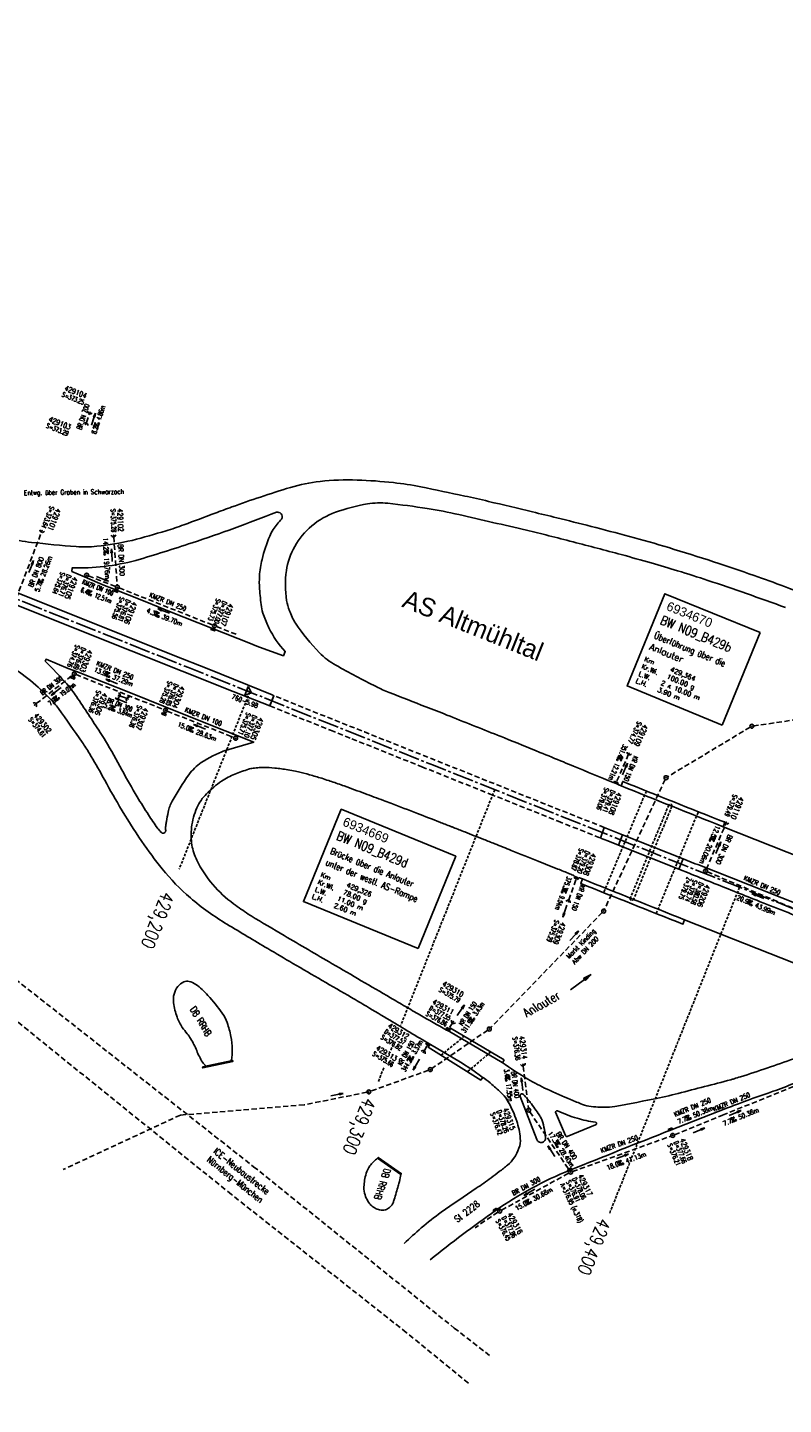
# Model space of a CAD drawing. Extents: x 450316 to 454644, y 428795 to 436505.
# Tile 19 of 256: x 453598 to 453885, y 429074 to 429597. Entities that reach past the tile are written whole.
import ezdxf
from ezdxf.enums import TextEntityAlignment as Align

# ---------------------------------------------------------------- set-up
doc = ezdxf.new("R2010")
doc.units = 0
doc.header["$LTSCALE"] = 2
doc.header["$MEASUREMENT"] = 0
for name, pattern in [('ACHSE', [5.5, 4, -0.5, 0.5, -0.5]), ('AUSGEZOGEN', [0]), ('GESTRICH-X2', [1.5, 1, -0.5]), ('GESTRICHELT', [0.75, 0.5, -0.25])]:
    doc.linetypes.add(name, pattern=pattern)
doc.layers.get('0').update_dxf_attribs({"linetype": 'CONTINUOUS'})
for name, color, linetype in [('Abwasser', 30, 'GESTRICH-X2'), ('ACHSETOP', 1, 'ACHSE'), ('BAUWO', 1, 'CONTINUOUS'), ('BAUWOTOP', 1, 'AUSGEZOGEN'), ('BAUWU', 1, 'GESTRICHELT'), ('BAUWUTOP', 1, 'GESTRICHELT'), ('BW-SCHRIFT', 1, 'AUSGEZOGEN'), ('FBR', 8, 'CONTINUOUS'), ('HEKTOM', 1, 'GESTRICHELT'), ('KANAL', 7, 'GESTRICH-X2'), ('MAUER', 7, 'AUSGEZOGEN'), ('MS-UEBERFAHRT', 8, 'GESTRICH-X2'), ('Netzknoten_PKT', 7, 'CONTINUOUS'), ('Netzknoten_PKT-NR', 7, 'CONTINUOUS'), ('Netzknoten_SIGNATUR', 7, 'CONTINUOUS'), ('PFEIL', 7, 'CONTINUOUS'), ('RRB', 4, 'AUSGEZOGEN'), ('SCHACHTNR', 6, 'CONTINUOUS'), ('SCHRIFT', 7, 'AUSGEZOGEN'), ('SCHSYMBOL', 7, 'CONTINUOUS'), ('STRASSE', 8, 'AUSGEZOGEN'), ('TEXTO', 4, 'CONTINUOUS'), ('TEXTU', 4, 'CONTINUOUS')]:
    doc.layers.add(name, color=color, linetype=linetype)
doc.styles.add('ROMANS', font='romans.shx', dxfattribs={"width": 0.8})
doc.styles.add('UNIR-O', font='unir_o.shx', dxfattribs={"height": 2.5})

# ---------------------------------------------------------------- blocks, each defined once
blk = doc.blocks.new('42')
at = {"color": 0}
blk.add_arc((-0.02, -0.31), 0.91, 12.5363, 167.4637, dxfattribs=at)
blk.add_point((0, 0), dxfattribs=at)
blk = doc.blocks.new('PROM')
blk.add_line((1.57, 1.82), (0.02, 0.02))
for centre, radius in [((0.32, 1.51), 0.317), ((0.94, 0.29), 0.283), ((1.64, 0.29), 0.283)]:
    blk.add_circle(centre, radius)
blk.add_arc((0.99, 2.68), 1.03, 239.1414, 303.3549)
blk = doc.blocks.new('PFEIL2')
at = {"color": 0}
for p, q in [((0.88, 0), (-2.4, -0.01)), ((0.88, -0.27), (0.88, 0.28)), ((0.88, 0.28), (2.43, 0.01)), ((0.91, 0.27), (0.88, 0.26)), ((0.97, 0.26), (0.88, 0.25)), ((1.02, 0.25), (0.88, 0.23)), ((1.07, 0.24), (0.88, 0.21)), ((1.13, 0.23), (0.88, 0.19)), ((1.18, 0.22), (0.88, 0.17)), ((1.24, 0.21), (0.88, 0.15)), ((1.29, 0.21), (0.88, 0.14)), ((1.34, 0.2), (0.88, 0.12)), ((1.4, 0.19), (0.88, 0.1)), ((1.45, 0.18), (0.88, 0.08)), ((1.51, 0.17), (0.88, 0.06)), ((1.56, 0.16), (0.88, 0.04)), ((1.61, 0.15), (0.88, 0.02)), ((1.67, 0.14), (0.88, 0.01)), ((1.72, 0.13), (0.88, -0.01)), ((1.78, 0.12), (0.88, -0.03)), ((1.83, 0.11), (0.88, -0.05)), ((1.88, 0.1), (0.88, -0.07)), ((1.94, 0.09), (0.88, -0.09)), ((2.05, 0.08), (0.88, -0.12)), ((1.99, 0.08), (0.88, -0.11)), ((2.1, 0.07), (0.88, -0.14)), ((2.15, 0.06), (0.88, -0.16)), ((2.21, 0.05), (0.88, -0.18)), ((2.26, 0.04), (0.88, -0.2)), ((2.32, 0.03), (0.88, -0.22)), ((2.37, 0.02), (0.88, -0.23)), ((2.42, 0.01), (0.88, -0.25)), ((2.43, 0.01), (0.88, -0.27))]:
    blk.add_line(p, q, dxfattribs=at)
blk = doc.blocks.new('40')
at = {"color": 0}
blk.add_arc((0.02, 0.31), 0.91, 192.5363, 347.4637, dxfattribs=at)
blk.add_point((0, 0), dxfattribs=at)
blk = doc.blocks.new('GST')
at = {"color": 0}
blk.add_circle((0, 0), 0.75, dxfattribs=at)
blk.add_point((0, 0), dxfattribs=at)
blk = doc.blocks.new('17')
blk.add_lwpolyline([(-0.76, -1.22), (0.75, -1.22), (0.75, -1.8), (-0.76, -1.8)], close=True)
blk.add_blockref('GST', (0, 0))
blk = doc.blocks.new('10')
blk.add_blockref('GST', (0, 0))
blk = doc.blocks.new('30')
at = {"color": 0}
for p, q in [((-0.75, -0.29), (-0.75, 0.29)), ((-0.75, 0.29), (0.75, 0.29)), ((0.75, 0.29), (0.75, -0.29)), ((0.75, -0.29), (-0.75, -0.29))]:
    blk.add_line(p, q, dxfattribs=at)
blk.add_point((0, 0), dxfattribs=at)
blk = doc.blocks.new('30S')
at = {"color": 0}
for p, q in [((-0.75, -0.58), (-0.75, 0)), ((-0.75, 0), (0.75, 0)), ((0.75, 0), (0.75, -0.58)), ((0.75, -0.58), (-0.75, -0.58))]:
    blk.add_line(p, q, dxfattribs=at)
blk.add_point((0, 0), dxfattribs=at)
blk = doc.blocks.new('PKT')
at = {"color": 0}
blk.add_circle((0, 0), 0.15, dxfattribs=at)
blk.add_point((0, 0), dxfattribs=at)
blk = doc.blocks.new('Station_Netzknoten')
at = {"layer": 'Netzknoten_SIGNATUR'}
for p, q in [((-1.75, 0.5), (1.75, 0.5)), ((0, -1.5), (-1.75, 0.5)), ((0, -1.5), (1.75, 0.5))]:
    blk.add_line(p, q, dxfattribs=at)
blk.add_point((0, 0), dxfattribs=at)

msp = doc.modelspace()

# ---------------------------------------------------------------- linework, layer by layer
at = {"layer": 'Abwasser'}
for points in [[(453934.83, 429340.8), (453873.76, 429331.75)], [(453872.37, 429331.26), (453841.1, 429312.48)], [(453840.14, 429311.42), (453817.12, 429262.19)], [(453816.28, 429260.97), (453773.93, 429217.32)], [(453772.79, 429216.36), (453751.64, 429201.85)], [(453750.32, 429201.17), (453728.4, 429193.22)], [(453726.96, 429192.82), (453703.13, 429188.02), (453656.21, 429184.15), (453611.69, 429163.47)]]:
    msp.add_lwpolyline(points, dxfattribs=at)
at = {"layer": 'ACHSETOP', "flags": 128}
msp.add_lwpolyline([(452882.25, 430569.49), (452879.03, 430544.7), (452876.58, 430519.82), (452874.91, 430494.88), (452874.02, 430469.89), (452873.92, 430444.9), (452874.59, 430419.91), (452876.05, 430394.95), (452878.29, 430370.05), (452881.31, 430345.23), (452885.25, 430320.53), (452889.66, 430295.95), (452894.99, 430271.52), (452901.08, 430247.28), (452903.96, 430236.83), (452907.81, 430223.2), (452914.61, 430199.14), (452921.4, 430175.08), (452928.2, 430151.02), (452934.99, 430126.97), (452941.79, 430102.91), (452948.59, 430078.85), (452955.39, 430054.79), (452962.18, 430030.73), (452968.98, 430006.67), (452975.78, 429982.61), (452981.97, 429960.67), (452982.57, 429958.56), (452989.81, 429934.63), (452997.79, 429910.94), (453006.51, 429887.51), (453015.96, 429864.36), (453026.12, 429841.52), (453036.99, 429819.01), (453048.56, 429796.85), (453060.82, 429775.06), (453073.75, 429753.67), (453087.35, 429732.69), (453101.59, 429712.15), (453116.47, 429692.06), (453131.97, 429672.44), (453148.07, 429653.32), (453164.77, 429634.71), (453182.03, 429616.64), (453199.86, 429599.1), (453218.22, 429582.14), (453237.1, 429565.76), (453256.49, 429549.97), (453276.36, 429534.8), (453296.69, 429520.26), (453317.47, 429506.36), (453338.67, 429493.12), (453360.28, 429480.54), (453382.27, 429468.65), (453404.61, 429457.45), (453427.3, 429446.95), (453450.31, 429437.17), (453455.65, 429435.02), (453473.53, 429427.89), (453496.75, 429418.64), (453519.97, 429409.38), (453543.2, 429400.12), (453566.42, 429390.87), (453589.64, 429381.61), (453612.87, 429372.36), (453636.09, 429363.1), (453659.31, 429353.84), (453682.54, 429344.59), (453705.76, 429335.33), (453728.98, 429326.08), (453752.21, 429316.82), (453775.43, 429307.57), (453798.65, 429298.31), (453821.88, 429289.05), (453845.1, 429279.8), (453868.32, 429270.54), (453891.55, 429261.28), (453896.83, 429259.18), (453961.22, 429233.52, -0.000003), (453966.34, 429231.47, -0.000001), (453992.07, 429221.22, -0.003794), (454011.42, 429213.34, -0.001728), (454053.72, 429195.55, -0.007748), (454090.31, 429179.35, -0.005168), (454144.52, 429153.66, -0.006197), (454189.08, 429131.27, -0.006166), (454233.31, 429107.68, -0.005197), (454276.72, 429083.23, -0.005161), (454319.92, 429057.71, -0.004418), (454344.17, 429042.75, -0.003181), (454377.54, 429021.46, -0.001663), (454389.57, 429013.62)], format="xyb", dxfattribs=at)
at = {"layer": 'BAUWO'}
for points in [[(453823.39, 429309.01), (453824.04, 429310.68, 0.001126), (453862.72, 429295.21), (453862.08, 429293.53)], [(453847.5, 429258.19), (453846.85, 429256.55, -0.000894), (453808.1, 429272), (453808.73, 429273.71)]]:
    msp.add_lwpolyline(points, format="xyb", dxfattribs=at)
for centre, radius, start, end in [((457871.75, 439372.25), 10847.03, 248.085472, 248.305581), ((459376.49, 443125.45), 14928.85, 248.10215, 248.262419)]:
    msp.add_arc(centre, radius, start, end, dxfattribs=at)
at = {"layer": 'BAUWOTOP'}
for p, q in [((453822.4, 429286.48), (453823.98, 429290.43)), ((453823.98, 429290.43), (453846.93, 429281.32)), ((453846.93, 429281.32), (453845.27, 429277.37))]:
    msp.add_line(p, q, dxfattribs=at)
at = {"layer": 'BAUWOTOP', "flags": 128}
for points in [[(453822.4, 429286.48), (453845.27, 429277.37)], [(453779.09, 429205.11), (453778.6, 429204.23), (453778.48, 429204.14), (453778.25, 429204.11), (453758.35, 429215.82), (453758.18, 429215.99), (453758.16, 429216.15), (453758.7, 429217.09), (453779.09, 429205.11)], [(453751.04, 429210.9), (453750.81, 429210.91), (453750.63, 429210.77), (453750.19, 429209.93), (453770.15, 429197.4), (453770.78, 429198.25), (453770.77, 429198.45), (453770.51, 429198.7), (453767.12, 429201.18), (453762.44, 429204.17), (453751.04, 429210.9)]]:
    msp.add_lwpolyline(points, dxfattribs=at)
at = {"layer": 'BAUWU'}
msp.add_line((453773.94, 429208.14), (453765.09, 429200.58), dxfattribs=at)
at = {"layer": 'BAUWUTOP'}
for p, q in [((453832.99, 429307.08), (453816.79, 429268.52)), ((453841.47, 429301.75), (453826.9, 429266.46)), ((453842.67, 429301.26), (453828.1, 429265.96)), ((453836.71, 429260.58), (453852.7, 429299.2)), ((453755.12, 429206.84), (453763.87, 429214.06))]:
    msp.add_line(p, q, dxfattribs=at)
for centre, start, end in [((453842.06, 429301.49), 339.3693, 155.7704), ((453827.49, 429266.19), 156.1347, 339.005)]:
    msp.add_arc(centre, 0.65, start, end, dxfattribs=at)
at = {"layer": 'BW-SCHRIFT'}
msp.add_line((453876.1, 429367.12), (453861.7, 429332.08), dxfattribs=at)
msp.add_lwpolyline([(453861.7, 429332.08), (453825.69, 429346.88), (453840.02, 429381.87), (453876.1, 429367.12)], dxfattribs=at)
msp.add_lwpolyline([(453746.41, 429247.32), (453702.88, 429265.11), (453717.21, 429300.11), (453760.7, 429282.29), (453746.41, 429247.32)], close=True, dxfattribs=at)
at = {"layer": 'FBR'}
for p, q in [((453815.54, 429289.22), (453817.02, 429293.23)), ((453863.09, 429186.69), (453842.17, 429178.47))]:
    msp.add_line(p, q, dxfattribs=at)
at = {"layer": 'FBR', "flags": 128}
for points in [[(453276.71, 431178.63, -0.000118), (453287.06, 431188.26, -0.000276), (453291.49, 431192.36, -0.000001), (453311.41, 431210.82, -0.000243), (453311.47, 431210.88, -0.000468), (453320.71, 431219.4, 0.000406), (453331.34, 431229.21, 0.000197), (453340.22, 431237.43, -0.00015), (453349.11, 431245.64, -0.000461), (453368.01, 431263.09, 0.000541), (453384.11, 431277.95, 0.000242), (453392.43, 431285.66, -0.000279)], [(454016.2, 429232.18, -0.001894), (454023.26, 429229.19, -0.006661), (454025.25, 429228.31, -0.000067), (454046.62, 429218.49, -0.000991), (454048.07, 429217.82, -0.000004), (454063.75, 429210.53, 0.000012), (454069.82, 429207.71, 0.000001), (454080.23, 429202.87, -0.000001), (454090.64, 429198.04, -0.000067), (454100.94, 429193.25, -0.000055), (454113.54, 429187.39, -0.001755), (454120.7, 429184.03, -0.000757), (454137.27, 429176.15, -0.001318), (454149.31, 429170.36, -0.0016), (454159.21, 429165.53, -0.001796)]]:
    msp.add_lwpolyline(points, format="xyb", dxfattribs=at)
at = {"layer": 'FBR'}
for points in [[(453900.98, 429378.66, 0.002202), (453885.38, 429384.61, 0.006118), (453873.83, 429388.81, 0.004647), (453858.5, 429393.99, 0.006422), (453841.46, 429399.35, 0.007403), (453826.56, 429403.58, 0.002414), (453812.02, 429407.4, 0.0027), (453799, 429410.68, 0.001529), (453789.82, 429412.91, 0.000838), (453773.05, 429416.9, 0.005092), (453764.07, 429418.93, 0.002759), (453747.43, 429422.4, 0.023447), (453737.07, 429424.01, 0.017756), (453723.27, 429424.99, 0.03693), (453709.21, 429424.46, 0.045189), (453697.94, 429422.15, 0.006938), (453686.55, 429418.54, 0.007235), (453675.72, 429414.78, 0.002899), (453669.36, 429412.42, -0.001557), (453657.52, 429407.99, -0.015719), (453650.79, 429405.74, -0.008342), (453637.93, 429402.11, -0.027266), (453624.49, 429399.86, -0.047852), (453616.71, 429399.73, -0.007235), (453599.77, 429401.34, -0.025911), (453595.07, 429402.1, -0.011563)], [(453699.88, 429370.66, 0.041135), (453708.97, 429359.5, 0.07595), (453715.19, 429354.74, 0.007619), (453730.48, 429346.64, 0.024303), (453735.44, 429344.42, 0.001478), (453749.35, 429339, -0.002577), (453757.33, 429335.87, -0.00012), (453776.56, 429328.21, -0.000895), (453779.13, 429327.19, -0.000917), (453792.63, 429321.72, -0.001388), (453801.53, 429318.07, -0.000452), (453805.39, 429316.47, 0.000116), (453820.43, 429310.23, 0.000531)], [(453673.08, 429322.37, 0.059898), (453664.16, 429317.83, 0.091032), (453659.43, 429313.22, 0.027885), (453653.12, 429303.2, 0.075458), (453651.59, 429299.07, 0.005715), (453650.89, 429295.47, 0.014162), (453650.66, 429294, 0.013466), (453650.61, 429293.5, 0.006417), (453650.55, 429292.44, -0.21968), (453650.56, 429291.62, -0.21968), (453649.94, 429291.09, -0.160375), (453649.33, 429291.11, -0.160375), (453648.85, 429291.49, -0.004685), (453647.71, 429292.75, -0.026794), (453647.53, 429292.98, -0.011119), (453644.1, 429298.03, -0.008463), (453639.85, 429304.83, -0.012033), (453634.03, 429315.08, 0.011157), (453627.76, 429326.14, 0.010693), (453625.81, 429329.26, 0.002405), (453616.77, 429342.9, 0.033523), (453613.1, 429347.66, 0.016932), (453604.93, 429356.29), (453605.25, 429357.01), (453613.7, 429353.57), (453616.78, 429352.34), (453637.29, 429344.25), (453656.42, 429336.6), (453673.25, 429329.89), (453684.03, 429325.64), (453672.47, 429322.16)], [(453590.85, 429355.29, -0.010218), (453599.41, 429348.91, -0.018739), (453606.86, 429341.98, -0.040032), (453609.95, 429338.34, -0.004804), (453618.91, 429325.62, -0.014412), (453621.74, 429321.27, -0.012882), (453626.72, 429312.59, 0.009872), (453633.15, 429301.23, 0.01605), (453641.61, 429287.95, 0.019529), (453649.31, 429277.55, 0.046568), (453660, 429266.53, 0.041813), (453673.88, 429256.54, 0.001138), (453689.35, 429247.31, 0.001851), (453698.9, 429241.69, 0.00065), (453721.09, 429228.77, -0.002525), (453726.79, 429225.42, -0.00121), (453735.7, 429220.1, 0.000714), (453750.79, 429211.07, 0.000056), (453751.05, 429210.91, -0.000955)], [(453758.35, 429215.82, -0.000674), (453757.29, 429216.37, -0.008893), (453757.21, 429216.41, -0.001199), (453747.1, 429222.16, -0.002183), (453741.57, 429225.35, -0.000231), (453735.87, 429228.68, -0.00006), (453713.81, 429241.57, -0.000539), (453695.64, 429252.23, -0.000775), (453683.04, 429259.66, -0.018839), (453681.98, 429260.34, -0.003452), (453676.4, 429264.3, -0.061384), (453668.49, 429271.61, -0.06025), (453662.47, 429280.77, -0.075885), (453660.61, 429286.57, -0.068766), (453660.47, 429293.29, -0.07568), (453662.5, 429300.71, -0.0916), (453666.11, 429305.97, -0.045035), (453671.85, 429310.78, -0.05894), (453676.91, 429313.47, -0.014256), (453682.04, 429315.3, -0.04375), (453683.78, 429315.7, -0.014466), (453686.12, 429315.96, -0.022655), (453687.63, 429316.02, -0.022396), (453692.03, 429315.78, -0.019736), (453696.99, 429315.09, -0.003715), (453699.89, 429314.55, -0.009749), (453700.99, 429314.31, -0.009724), (453705.19, 429313.24, -0.008741), (453709.82, 429311.87, -0.00167), (453712.5, 429311.01, -0.004227), (453713.55, 429310.66, -0.004465), (453718.34, 429308.98, -0.002708), (453726.21, 429306.09, -0.000493), (453733.21, 429303.47, -0.001237), (453736, 429302.41, -0.0008), (453746.11, 429298.54, -0.000946), (453754.64, 429295.24, -0.000137), (453758.78, 429293.62, -0.000551), (453759.81, 429293.22, -0.000513), (453764.1, 429291.53, -0.000306), (453771.28, 429288.69, -0.000147), (453775.5, 429287.02, -0.0001), (453781.73, 429284.54, -0.000463), (453791.92, 429280.48, -0.000627), (453799.42, 429277.47, -0.000616), (453803.86, 429275.68, -0.001517), (453805.66, 429274.94, -0.000013), (453805.76, 429274.9, -0.00003)], [(453822.32, 429309.45, 0.000031), (453823.39, 429309.01)], [(453807.49, 429274.18, 0.000012), (453807.7, 429274.1, 0.00749), (453808.01, 429273.98, 0.00328), (453808.73, 429273.71)], [(453895.95, 429257.28, -0.000027), (453874.85, 429265.61, -0.000735), (453866.2, 429269.05, -0.000373), (453849.18, 429275.85)], [(453868.66, 429198.67, 0.004741), (453878.75, 429202, 0.003566), (453899.16, 429209.12, 0.000552), (453913.83, 429214.37, 0.002721), (453916.8, 429215.45, 0.002539), (453923.34, 429217.92, 0.005549), (453926.31, 429219.1, 0.001521), (453929.26, 429220.31, 0.001902), (453931.61, 429221.3, 0.000097), (453933.37, 429222.05, 0.000169)], [(453942.77, 429218.31, -0.002063), (453931.73, 429213.76, -0.000421), (453908.08, 429204.14, 0.001496), (453901.43, 429201.41, 0.004254), (453894.6, 429198.53, -0.00542), (453889.23, 429196.27, -0.013478), (453881.03, 429193.18, 0.007417), (453866.05, 429187.75, 0.001031), (453863.05, 429186.61, -0.005807)], [(453770.51, 429198.7, -0.018024), (453771.42, 429198.1, -0.0249), (453774.42, 429195.79, -0.017692), (453778.34, 429192.18, -0.076433), (453780.73, 429188.97, -0.039589), (453783.79, 429181.89, -0.061), (453785.16, 429175.31, -0.109323), (453784.66, 429171.56, -0.062102), (453782.76, 429167.87, -0.071704), (453780.33, 429165.21, -0.006355), (453777.19, 429162.71, -0.006602), (453774.1, 429160.38, -0.010388), (453768.47, 429156.41, 0.004431), (453755.15, 429147.28, 0.027666), (453747.6, 429141.36, 0.007976), (453741.11, 429135.47)]]:
    msp.add_lwpolyline(points, format="xyb", dxfattribs=at)
at = {"layer": 'FBR', "flags": 128}
msp.add_lwpolyline([(453692.66, 429412.79, -0.006886), (453676.75, 429406.76, -0.006886), (453660.68, 429401.18, -0.004536), (453650.01, 429397.74, -0.004536), (453639.28, 429394.5, -0.073062), (453615.21, 429391.72), (453615.08, 429390.36), (453619.89, 429388.22), (453624.71, 429386.13), (453627.37, 429385.01), (453630.04, 429383.94), (453642.8, 429378.96), (453652.77, 429374.94), (453682.83, 429362.94), (453684.54, 429362.27), (453686.26, 429361.62), (453690.79, 429359.96), (453695.32, 429358.32), (453695.97, 429359.93, -0.077803), (453689.83, 429368.93, -0.028914), (453687.76, 429373.81, -0.048417), (453686.99, 429376.88, -0.020953), (453686.25, 429383.73, -0.029528), (453686.22, 429388.62, -0.049819), (453687.18, 429394.87, -0.033709), (453690.1, 429403.73, -0.054933), (453691.42, 429406.17, -0.029608), (453694.59, 429410.21, 0.149437), (453694.8, 429411.23, 0.149437), (453694.41, 429412.18, 0.138229), (453693.62, 429412.73, 0.138229)], format="xyb", close=True, dxfattribs=at)
for points in [[(453533.26, 429401.78), (453553.27, 429393.89), (453615.09, 429369.17), (453637.51, 429360.26), (453676.25, 429344.82), (453690.15, 429339.31), (453691.63, 429343.19), (453691.09, 429343.52), (453666.95, 429353.23), (453653.42, 429358.59), (453588.68, 429384.43), (453567.55, 429392.71), (453555.19, 429397.64), (453534.89, 429405.66)], [(453823.98, 429290.43), (453817.02, 429293.23)], [(453818.41, 429288.1), (453822.4, 429286.48)], [(453845.27, 429277.37), (453849.18, 429275.85)]]:
    msp.add_lwpolyline(points, dxfattribs=at)
at = {"layer": 'FBR'}
for points in [[(453820.43, 429310.23), (453820.73, 429310.31)], [(453822.12, 429309.75), (453822.35, 429309.4)], [(453818.41, 429288.1), (453815.54, 429289.22)], [(453862.08, 429293.53), (453880.37, 429286.28), (453899.14, 429278.8), (453904.89, 429276.49)], [(453846.93, 429281.32), (453851.47, 429279.47), (453852.49, 429279.21), (453872.04, 429271.5), (453896.74, 429261.67), (453897.79, 429261.24)], [(453847.5, 429258.19), (453888.77, 429241.86)]]:
    msp.add_lwpolyline(points, dxfattribs=at)
for centre, radius, start, end in [((455383, 425257.16), 4213.17, 111.4516, 112.00965), ((453857.66, 429030.67), 143.04, 112.0097, 124.9149), ((454015.11, 428805.09), 418.13, 124.9149, 129.1662)]:
    msp.add_arc(centre, radius, start, end, dxfattribs=at)
at = {"layer": 'HEKTOM'}
for p, q in [((453682.53, 429344.59), (453655.73, 429277.36)), ((453775.44, 429307.56), (453739.85, 429218.29)), ((453868.31, 429270.53), (453819.07, 429147.01)), ((453736.45, 429209.76), (453735.98, 429208.59)), ((453733.37, 429202.03), (453731.16, 429196.49))]:
    msp.add_line(p, q, dxfattribs=at)
at = {"layer": 'KANAL'}
for p, q in [((453620.56, 429446.81), (453621.62, 429450)), ((453593.91, 429380.06), (453603.47, 429405.03)), ((453630.93, 429403.45), (453632.24, 429385.09)), ((453621.34, 429388.62), (453631.59, 429384.62)), ((453633, 429384.06), (453668.5, 429369.97)), ((453669.89, 429369.42), (453678.02, 429366.2)), ((453601.56, 429340.19), (453615.34, 429351)), ((453616.62, 429351.19), (453649.88, 429337.91)), ((453633.47, 429343.06), (453635.66, 429342.22)), ((453651.25, 429337.34), (453676.5, 429327.34)), ((453821.81, 429310.91), (453826.12, 429320.72)), ((453855.72, 429277.41), (453863.06, 429294.44)), ((453803.56, 429265.78), (453806.22, 429273.38)), ((453856.12, 429276.41), (453895.22, 429259.81)), ((453758.25, 429217.34), (453759.31, 429218.94)), ((453748.78, 429208.66), (453749.72, 429210.25)), ((453786.25, 429202.69), (453788.25, 429186.78)), ((453861.88, 429184.09), (453888.94, 429195.09)), ((453788.78, 429185.41), (453803.84, 429163.12)), ((453843.66, 429176.69), (453861.88, 429184.09)), ((453804.97, 429162.75), (453842.25, 429176.16)), ((453778.03, 429148.09), (453803.59, 429162.16)), ((453776.7, 429147.39), (453767.98, 429141.44))]:
    msp.add_line(p, q, dxfattribs=at)
at = {"layer": 'MAUER', "flags": 128}
msp.add_lwpolyline([(453664.65, 429202.46), (453675.99, 429204.88), (453676.13, 429204.52), (453664.68, 429202.05), (453664.65, 429202.46)], dxfattribs=at)
msp.add_lwpolyline([(453731.05, 429167.81), (453731.26, 429168.1), (453740.09, 429161.94), (453739.9, 429161.67)], close=True, dxfattribs=at)
at = {"layer": 'MS-UEBERFAHRT'}
msp.add_lwpolyline([(453691.64, 429343.24), (453690.15, 429339.31), (453713.15, 429330.11), (453721.26, 429326.86), (453747.75, 429316.27), (453773.72, 429305.9), (453799.5, 429295.62), (453815.54, 429289.22)], dxfattribs=at)
at = {"layer": 'MS-UEBERFAHRT', "flags": 128}
msp.add_lwpolyline([(453817.02, 429293.23), (453793.59, 429302.5), (453770.84, 429311.6), (453748.45, 429320.54), (453726.03, 429329.46), (453703.74, 429338.32), (453691.64, 429343.24)], dxfattribs=at)
at = {"layer": 'RRB'}
for points in [[(453665.96, 429202.74, -0.097323), (453664.59, 429204.23, -0.042464), (453662.41, 429208.59, 0.043245), (453660.11, 429213.16, 0.036873), (453658.79, 429214.99, -0.024785), (453656.95, 429217.4, -0.064489), (453654.95, 429221.33, -0.051966), (453653.63, 429226.74, -0.097791), (453653.82, 429230.02, -0.100032), (453655.23, 429232.9, -0.127487), (453657.48, 429234.66, -0.159999), (453659.54, 429234.85, -0.102304), (453662.05, 429233.71, -0.04979), (453666.68, 429229.55, -0.032288), (453672.11, 429222.77, -0.066928), (453673.95, 429219.21, -0.038662), (453675.37, 429213.99, -0.042623), (453675.88, 429209.13, -0.015705), (453675.85, 429206.71, -0.079178), (453675.37, 429204.75)], [(453739.9, 429161.67, -0.005543), (453739.28, 429158.98, -0.009102), (453738.86, 429157.36, -0.00498), (453737.33, 429152.13, -0.019623), (453736.88, 429150.83, -0.071315), (453736.5, 429150.16, -0.03767), (453735.54, 429149.1, -0.133319), (453734, 429148.26, -0.104485), (453731.77, 429148.2, -0.081812), (453730.12, 429148.8, -0.069249), (453728.47, 429150.05, -0.064858), (453727.34, 429151.53, -0.046759), (453726.26, 429153.86, -0.098074), (453725.83, 429156.89, -0.05666), (453726.7, 429162.07, -0.09242), (453728.1, 429164.88, -0.069467), (453731.05, 429167.81)]]:
    msp.add_lwpolyline(points, format="xyb", dxfattribs=at)
at = {"layer": 'SCHRIFT', "linetype": 'GESTRICH-X2', "flags": 128}
for points in [[(453446.04, 429353.72), (453472.81, 429332.06), (453515.97, 429297.66), (453554.88, 429266.54), (453590.93, 429237.78), (453684, 429164.59)], [(453684, 429164.59), (453760.1, 429103.4)], [(453741.92, 429101.71), (453675.59, 429154.03)], [(453765.46, 429082.43), (453741.92, 429101.71)]]:
    msp.add_lwpolyline(points, dxfattribs=at)
at = {"layer": 'SCHRIFT', "linetype": 'GESTRICH-X2'}
for points in [[(453675.59, 429154.03), (453583.42, 429228.39), (453508.24, 429288.29), (453465.24, 429322.54), (453449.1, 429335.29)], [(453760.1, 429103.4), (453773.68, 429092.86)]]:
    msp.add_lwpolyline(points, dxfattribs=at)
at = {"layer": 'SCHSYMBOL', "color": 0}
msp.add_circle((453804.26, 429162.51), 0.75, dxfattribs=at)
msp.add_point((453804.26, 429162.51), dxfattribs=at)
at = {"layer": 'STRASSE'}
for points in [[(453885.77, 429376.65, 0.00306), (453871, 429381.93, 0.004592), (453856.34, 429386.92, 0.005885), (453844.82, 429390.57, 0.003848), (453834.84, 429393.53, 0.003388), (453823.46, 429396.71, 0.002819), (453814.36, 429399.14, 0.001397), (453795.96, 429403.89, 0.004933), (453787.5, 429405.95, 0.001628), (453761.83, 429411.87, 0.016155), (453749.89, 429414.18, 0.013019), (453734.93, 429416.17, 0.069316), (453727.18, 429415.93, 0.042758), (453715.05, 429412.76, 0.089551), (453706.08, 429407.62, 0.090586), (453699.57, 429399.75, 0.090868), (453696.44, 429390.63, 0.07747), (453696.51, 429379.35, 0.052321), (453697.57, 429375.44, 0.039861), (453699.88, 429370.66, -0.039861)], [(453778.25, 429204.11, 0.018391), (453788.07, 429197.79, 0.026221), (453795.33, 429193.99, 0.005706), (453804.24, 429190.03, 0.011424), (453808.76, 429188.21, 0.063829), (453812.04, 429187.42, 0.030994), (453818.98, 429187.11, 0.007661), (453835.54, 429190.19, 0.013155), (453845.1, 429192.39, 0.000791), (453865.01, 429197.54, 0.012492), (453866.26, 429197.91, 0.001122), (453868.66, 429198.67, 0.003566)]]:
    msp.add_lwpolyline(points, format="xyb", dxfattribs=at)
for points in [[(453786.32, 429192.02, -0.010331), (453788.05, 429190.1, -0.018288), (453788.97, 429188.96, -0.011116), (453792.42, 429184.11, -0.043699), (453793.16, 429182.78, -0.040347), (453793.68, 429181.32, -0.017496), (453794.48, 429177.82, -0.022029), (453794.59, 429177.09, -0.011575), (453794.7, 429175.69, -0.190024), (453794.42, 429174.49, -0.190024), (453793.4, 429173.79, -0.18797), (453792.18, 429173.98, -0.18797), (453791.42, 429174.94), (453785.14, 429191.23, -0.170462), (453785.13, 429191.71, -0.170462), (453785.41, 429192.09, -0.17049), (453785.88, 429192.21, -0.17049)], [(453799.25, 429185.76, 0.019251), (453802.93, 429184.21, 0.019251), (453806.72, 429182.94, 0.017164), (453810.17, 429182.06, 0.017164), (453813.67, 429181.42, -0.143011), (453813.93, 429181.3, -0.143011), (453814.08, 429181.05, -0.190376), (453814.04, 429180.68, -0.190376), (453813.75, 429180.44), (453802.94, 429176.07, -0.098352), (453802.73, 429176.04, -0.098352), (453802.53, 429176.1, -0.083353), (453802.39, 429176.21, -0.083353), (453802.29, 429176.36), (453798.52, 429185.23, -0.145089), (453798.62, 429185.54, -0.156013), (453798.9, 429185.75, -0.156013)]]:
    msp.add_lwpolyline(points, format="xyb", close=True, dxfattribs=at)

# ---------------------------------------------------------------- block references
at = {"layer": 'Netzknoten_PKT'}
msp.add_blockref('PKT', (453681.76, 429344.9), dxfattribs=at)
at = {"layer": 'Netzknoten_SIGNATUR', "rotation": 68.30076744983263}
msp.add_blockref('Station_Netzknoten', (453681.76, 429344.9), dxfattribs=at)
at = {"layer": 'PFEIL'}
for p, rotation in [((453623.25, 429448.07), 71.59860000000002), ((453630.2, 429396.46), 93.1138022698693), ((453599.62, 429392.19), 69.04230000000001), ((453626.69, 429387.52), 338.6755), ((453649.89, 429375.33), 158.3615), ((453609.07, 429344.81), 218.1469), ((453630.17, 429348.58), 158.2134), ((453633.71, 429341.39), 158.4035), ((453663.51, 429331.43), 158.3818), ((453824.87, 429315.41), 66.2766), ((453860.32, 429285.53), 66.6747), ((453875.28, 429267.19), 156.9824), ((453802.05, 429261.54), 250.8928), ((453805.59, 429252.18), 47.34710270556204), ((453762.59, 429223.92), 55.8605), ((453745.71, 429203.28), 239.9012), ((453785.85, 429195.88), 97.21729999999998), ((453715.63, 429191.92), 11.24683024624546), ((453866.68, 429184.97), 22.1013), ((453852.91, 429178.31), 22.1013), ((453796.94, 429170.49), 122.0536544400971), ((453823.95, 429168.52), 19.7663), ((453788.6, 429154.88), 208.7847)]:
    msp.add_blockref('PFEIL2', p, dxfattribs=dict(at, rotation=rotation))
at = {"layer": 'SCHRIFT', "xscale": 2.000000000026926, "yscale": 2.000000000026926, "zscale": 2.000000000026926, "rotation": 36.19403926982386}
msp.add_blockref('PFEIL2', (453808.12, 429234.55), dxfattribs=at)
at = {"layer": 'SCHSYMBOL'}
for name, p, rotation in [('40', (453621.87, 429450.7), 338.2695), ('40', (453620.34, 429446.09), 161.5618697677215), ('42', (453603.74, 429405.74), 164.4702281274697), ('42', (453630.86, 429404.04), 182.7964835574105), ('10', (453620.64, 429388.89), 338.2695), ('17', (453632.29, 429384.34), 338.2695), ('17', (453669.19, 429369.7), 338.2695), ('17', (453615.93, 429351.47), 338.2695), ('42', (453632.77, 429343.35), 262.4574858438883), ('42', (453636.34, 429341.94), 56.16757736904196), ('42', (453600.98, 429339.73), 309.5410267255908), ('17', (453650.57, 429337.63), 338.2695), ('10', (453677.18, 429327.08), 338.2695), ('40', (453826.42, 429321.4), 338.2695), ('30', (453821.5, 429310.22), 338.2695), ('40', (453863.37, 429295.14), 338.2695), ('30', (453806.45, 429274.08), 338.2695), ('10', (453855.43, 429276.71), 338.2695), ('40', (453803.33, 429265.06), 161.9795421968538), ('30', (453757.82, 429216.72), 329.3828846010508), ('42', (453759.75, 429219.56), 144.2036183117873), ('30', (453750.09, 429210.91), 329.4705971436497), ('42', (453748.4, 429207.99), 326.4195794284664), ('42', (453786.15, 429203.45), 198.7731536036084), ('10', (453788.35, 429186.03), 338.2695), ('30S', (453842.17, 429178.47), 201.8998143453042), ('GST', (453842.97, 429176.42), 158.2695000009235), ('30S', (453804.06, 429163.28), 208.0708712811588), ('30S', (453775.79, 429147.96), 211.4596821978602), ('GST', (453777.37, 429147.73), 158.2695000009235)]:
    msp.add_blockref(name, p, dxfattribs=dict(at, rotation=rotation))
for p in [(453873.02, 429331.64), (453840.46, 429312.1), (453816.81, 429261.51), (453773.41, 429216.78), (453751.03, 429201.43), (453727.7, 429192.97)]:
    msp.add_blockref('10', p, dxfattribs=at)
at = {"layer": 'TEXTU'}
for p, rotation in [((453624.98, 429444.71), 71.59860000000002), ((453627.1, 429398.46), 273.1138022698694), ((453603.69, 429385.38), 69.04230000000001), ((453620.59, 429381.7), 338.6755), ((453646.21, 429373.57), 338.3615), ((453627.46, 429350.73), 338.2134), ((453608.96, 429340.91), 38.1469), ((453629.42, 429337.92), 338.4035), ((453659.15, 429329.93), 338.3818000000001), ((453822.39, 429320.53), 247.0702144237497), ((453857.56, 429289.96), 246.1822822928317), ((453801.35, 429270.35), 249.7041032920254), ((453871.23, 429264.22), 336.9824), ((453766.88, 429219.09), 56.35032153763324), ((453743.93, 429204.46), 59.9012), ((453779.34, 429198.89), 277.2173), ((453848.27, 429181.98), 22.1013), ((453865.5, 429181.25), 22.1013), ((453798.08, 429173.38), 304.0655), ((453822.61, 429164.85), 19.7663), ((453787.83, 429150.01), 28.7847)]:
    msp.add_blockref('PROM', p, dxfattribs=dict(at, rotation=rotation))

# ---------------------------------------------------------------- texts
at = {"layer": 'Abwasser', "style": 'ROMANS', "width": 0.8}
for s, p in [('Markt Kinding', (453803.69, 429243.3)), ('Abw DN 200', (453805.78, 429241.27))]:
    msp.add_text(s, height=1.8, rotation=45.8749, dxfattribs=at).set_placement(p)
at = {"layer": 'BW-SCHRIFT'}
for s, height, style, p in [('6934670', 3.5, 'UNIR-O', (453840.28, 429375.82)), ('Anlauter', 2.5, 'ROMANS', (453833.88, 429360.81)), ('Km', 1.8, 'ROMANS', (453831.99, 429356.35)), ('L.W.   2 x 10.00 m', 1.8, 'ROMANS', (453829.81, 429350.86)), ('Kr.Wi.', 1.8, 'ROMANS', (453830.92, 429353.58)), ('429,364', 1.8, 'ROMANS', (453841.88, 429352.46)), ('L.H.   3.90 m', 1.8, 'ROMANS', (453828.73, 429348.18)), ('100.00 g', 1.8, 'ROMANS', (453840.53, 429349.74)), ('6934669', 3.5, 'UNIR-O', (453717.47, 429294.05)), ('Kr.Wi.', 1.8, 'ROMANS', (453708.1, 429271.81)), ('Km', 1.8, 'ROMANS', (453709.18, 429274.59)), ('L.H.   2.60 m', 1.8, 'ROMANS', (453705.92, 429266.41)), ('L.W.   11.00 m', 1.8, 'ROMANS', (453707, 429269.1)), ('78.00 g', 1.8, 'ROMANS', (453717.72, 429267.98)), ('429,326', 1.8, 'ROMANS', (453719.07, 429270.7))]:
    msp.add_text(s, height=height, rotation=337.7533, dxfattribs=dict(at, style=style)).set_placement(p)
at = {"layer": 'BW-SCHRIFT', "style": 'ROMANS', "width": 0.8}
for s, height, p in [('BW N09_B429b', 3.5, (453837.93, 429370.49)), ('Überführung über die', 2.5, (453835.62, 429365.1)), ('BW N09_B429d', 3.5, (453715.12, 429288.73)), ('Brücke über die Anlauter', 2.5, (453712.81, 429283.34)), ('unter der westl. AS-Rampe', 2.5, (453711.07, 429279.04))]:
    msp.add_text(s, height=height, rotation=337.7533, dxfattribs=at).set_placement(p)
at = {"layer": 'HEKTOM', "style": 'ROMANS', "width": 0.8}
for s, p in [('429,200', (453649.42, 429269.3)), ('429,300', (453725.91, 429191.16)), ('429,400', (453814.98, 429145.49))]:
    msp.add_text(s, height=5, rotation=248.2695, dxfattribs=at).set_placement(p)
at = {"layer": 'Netzknoten_PKT-NR', "style": 'ROMANS', "width": 0.75}
msp.add_text('760-5.98', height=1.8, rotation=339.4715, dxfattribs=at).set_placement((453685.32, 429338.43), align=Align.RIGHT)
at = {"layer": 'SCHACHTNR', "style": 'ROMANS'}
for s, height, rotation, width, p in [('S=373.25', 1.8, 338.2695, 0.6, (453611.1, 429456.74)), ('429104', 2, 338.2695, 0.7, (453612.04, 429459.08)), ('S=373.29', 1.8, 338.2695, 0.6, (453605.12, 429444.89)), ('429103', 2, 338.2695, 0.7, (453606.03, 429447.24)), ('S=373.64', 1.8, 248.2695, 0.6, (453606.78, 429415.28)), ('429101', 2, 248.2695, 0.7, (453609.13, 429414.37)), ('429102', 2, 272.005, 0.7, (453632.31, 429414.11)), ('S=375.28', 1.8, 272.005, 0.6, (453629.8, 429414)), ('S=375.64', 1.8, 248.2695, 0.6, (453610.85, 429390.27)), ('D=376.71', 1.8, 248.2695, 0.6, (453613.2, 429389.37)), ('429105', 2, 248.2695, 0.7, (453615.51, 429388.43)), ('S=375.56', 1.8, 248.2695, 0.6, (453633.39, 429380.85)), ('D=376.81', 1.8, 248.2695, 0.6, (453635.71, 429379.91)), ('429106', 2, 248.2695, 0.7, (453638.02, 429379)), ('S=375.73', 1.8, 248.2695, 0.6, (453669.91, 429380.19)), ('D=377.00', 1.8, 248.2695, 0.6, (453672.25, 429379.25)), ('429107', 2, 248.2695, 0.7, (453674.56, 429378.31)), ('S=374.76', 1.8, 248.2695, 0.6, (453616.51, 429362.66)), ('D=376.69', 1.8, 248.2695, 0.6, (453618.82, 429361.72)), ('429303', 2, 248.2695, 0.7, (453621.16, 429360.78)), ('S=375.28', 1.8, 248.2695, 0.6, (453651.55, 429348.91)), ('D=376.85', 1.8, 248.2695, 0.6, (453653.89, 429347.97)), ('429304', 2, 248.2695, 0.7, (453656.2, 429347.06)), ('S=376.36', 1.8, 248.2695, 0.6, (453624.53, 429345.4)), ('429306', 2, 248.2695, 0.7, (453626.84, 429344.46)), ('429302', 2, 308.765, 0.7, (453600.41, 429335.6)), ('S=376.38', 1.8, 248.2695, 0.6, (453640.04, 429339.72)), ('429307', 2, 248.2695, 0.7, (453642.35, 429338.79)), ('S=375.71', 1.8, 248.2695, 0.6, (453681.35, 429336.94)), ('D=377.10', 1.8, 248.2695, 0.6, (453683.66, 429336.04)), ('S=374.61', 1.8, 308.765, 0.6, (453598.44, 429334.02)), ('429305', 2, 248.2695, 0.7, (453686.01, 429335.1)), ('S=374.77', 1.8, 244.6857, 0.6, (453829.7, 429333.59)), ('429109', 2, 244.6857, 0.7, (453831.95, 429332.51)), ('S=379.06', 1.8, 248.2695, 0.6, (453817.23, 429308.52)), ('D=379.41', 1.8, 248.2695, 0.6, (453819.57, 429307.58)), ('429108', 2, 248.2695, 0.7, (453821.89, 429306.67)), ('S=379.49', 1.8, 247.8281, 0.6, (453865.94, 429305.96)), ('429110', 2, 247.8281, 0.7, (453868.25, 429305)), ('S=378.87', 1.8, 248.2695, 0.6, (453807.61, 429285.47)), ('D=379.20', 1.8, 248.2695, 0.6, (453809.92, 429284.53)), ('429308', 2, 248.2695, 0.7, (453812.24, 429283.63)), ('Z=379.75', 1.8, 248.2695, 0.6, (453848.46, 429274.53)), ('S=379.74', 1.8, 248.2695, 0.6, (453850.77, 429273.59)), ('D=380.58', 1.8, 248.2695, 0.6, (453853.09, 429272.65)), ('429206', 2, 248.2695, 0.7, (453855.43, 429271.75)), ('S=375.29', 1.8, 248.2695, 0.6, (453798.34, 429258.38)), ('429309', 2, 248.2695, 0.7, (453800.68, 429257.47)), ('S=375.79', 1.8, 329.4329, 0.6, (453754.12, 429231.14)), ('429310', 2, 329.4329, 0.7, (453755.37, 429233.28)), ('429311', 2, 330.8224, 0.7, (453751.56, 429226.4)), ('S=376.86', 1.8, 330.8224, 0.6, (453749.13, 429222.02)), ('D=377.55', 1.8, 330.8224, 0.6, (453750.36, 429224.19)), ('D=377.57', 1.8, 328.2854, 0.6, (453733.36, 429215.33)), ('429312', 2, 328.2854, 0.7, (453734.68, 429217.45)), ('429313', 2, 329.2087, 0.7, (453730.15, 429208.99)), ('S=376.82', 1.8, 328.2854, 0.6, (453732.06, 429213.18)), ('S=376.36', 1.8, 277.45, 0.6, (453782.24, 429213.65)), ('429314', 2, 277.45, 0.7, (453784.71, 429213.96)), ('S=375.66', 1.8, 329.2087, 0.6, (453728.89, 429206.85)), ('S=376.42', 1.8, 290.0626, 0.6, (453773.75, 429184.73)), ('D=378.26', 1.8, 290.0626, 0.6, (453776.12, 429185.59)), ('429315', 2, 290.0626, 0.7, (453778.47, 429186.43)), ('D=377.66', 1.8, 292.5267, 0.6, (453843.3, 429173.84)), ('429318', 2, 292.5267, 0.7, (453845.58, 429174.81)), ('S=376.21', 1.8, 292.5267, 0.6, (453840.96, 429172.88)), ('A=376.95 (n.318)', 1.8, 296.1663, 0.6, (453800.25, 429157.7)), ('S=376.91', 1.8, 296.1663, 0.6, (453802.49, 429158.87)), ('D=378.06', 1.8, 296.1663, 0.6, (453804.74, 429159.95)), ('429317', 2, 296.1663, 0.7, (453806.96, 429161.06)), ('S=376.45', 1.8, 298.9332, 0.6, (453775.78, 429143.99)), ('D=377.86', 1.8, 298.9332, 0.6, (453777.97, 429145.19)), ('429316', 2, 298.9332, 0.7, (453780.16, 429146.43))]:
    msp.add_text(s, height=height, rotation=rotation, dxfattribs=dict(at, width=width)).set_placement(p)
at = {"layer": 'SCHRIFT', "style": 'ROMANS', "width": 0.8}
for s, height, rotation, p in [('Entwg. über Graben in Schwarzach', 1.8, 0.6712, (453596.85, 429419.27)), ('Nürnberg-München', 2.5, 321.6941, (453665.96, 429166.83)), ('ICE-Neubaustrecke', 2.5, 321.6941, (453668.47, 429170)), ('St 2228', 2.5, 37.203, (453761.27, 429143.3))]:
    msp.add_text(s, height=height, rotation=rotation, dxfattribs=at).set_placement(p)
at = {"layer": 'SCHRIFT', "style": 'UNIR-O'}
msp.add_text('AS Altmühltal', height=7, rotation=338.141, dxfattribs=at).set_placement((453739.89, 429377.06))
at = {"layer": 'SCHRIFT', "style": 'ROMANS', "oblique": 353, "width": 0.8}
for s, height, rotation, p in [('Anlauter', 3.5, 29.2062, (453787.59, 429221.2)), ('DB RRHB', 2.5, 300.2535, (453659.89, 429224.18)), ('DB RRHB', 2.5, 251.1363, (453733.6, 429164.02))]:
    msp.add_text(s, height=height, rotation=rotation, dxfattribs=at).set_placement(p)
at = {"layer": 'TEXTO', "style": 'ROMANS'}
for s, rotation, width, p in [('BR DN 700', 71.5986, 0.6, (453620.16, 429448.72)), ('BR DN 300', 273.1138, 0.75, (453632.94, 429394.58)), ('BR DN 800', 69.0423, 0.75, (453602.33, 429389.76)), ('KMZR DN 100', 338.6755, 0.6, (453624.61, 429383.34)), ('KMZR DN 250', 338.3615, 0.75, (453651.12, 429377.94)), ('KMZR DN 250', 338.2134, 0.75, (453631.08, 429351.99)), ('BR DN 300', 38.1469, 0.6, (453607.84, 429346.37)), ('BR DN 300', 338.4035, 0.6, (453632.93, 429338.93)), ('KMZR DN 100', 338.3818, 0.75, (453664.62, 429334.36)), ('KR DN 150', 247.0702, 0.6, (453826.36, 429315.88)), ('BR DN 300', 246.1823, 0.75, (453861.66, 429285.22)), ('KMZR DN 250', 336.9824, 0.75, (453876.54, 429270.45)), ('KR DN 150', 249.7041, 0.6, (453806.38, 429266.81)), ('KR DN 150', 56.3503, 0.6, (453766.04, 429222.17)), ('KR DN 150', 59.9012, 0.6, (453742.63, 429207.25)), ('BR DN 400', 277.2173, 0.6, (453782.39, 429195.54)), ('KMZR DN 250', 22.1013, 0.75, (453850.79, 429186.34)), ('KMZR DN 250', 22.1013, 0.75, (453865.66, 429188.37)), ('BR DN 400', 304.0655, 0.75, (453801.99, 429172.04)), ('KMZR DN 250', 19.7663, 0.75, (453823, 429172.36)), ('BR DN 300', 28.7847, 0.75, (453787.8, 429156.44))]:
    msp.add_text(s, height=1.8, rotation=rotation, dxfattribs=dict(at, width=width)).set_placement(p, align=Align.CENTER)
at = {"layer": 'TEXTU', "style": 'ROMANS'}
for s, rotation, width, p in [('4.86m', 71.5986, 0.6, (453625.94, 429447.54)), ('8.2', 71.5986, 0.6, (453624.15, 429442.26)), ('14.2', 273.1138, 0.75, (453626.86, 429403.06)), ('28.26m', 69.0423, 0.75, (453604.76, 429388.19)), ('19.76m', 273.1138, 0.75, (453627.27, 429395.48)), ('5.7', 69.0423, 0.75, (453602.54, 429382.38)), ('6.4', 338.6755, 0.6, (453618.19, 429382.63)), ('12.51m', 338.6755, 0.6, (453623.37, 429380.6)), ('4.3', 338.3615, 0.75, (453643.2, 429374.75)), ('39.70m', 338.3615, 0.75, (453648.98, 429372.47)), ('13.9', 338.2134, 0.75, (453623.23, 429352.43)), ('19.02m', 38.1469, 0.6, (453611.31, 429342.75)), ('37.29m', 338.2134, 0.75, (453630.26, 429349.62)), ('7.9', 38.1469, 0.6, (453606.94, 429339.31)), ('5.2', 338.4035, 0.6, (453627.03, 429338.86)), ('3.84m', 338.4035, 0.6, (453632.22, 429336.83)), ('15.0', 338.3818, 0.75, (453654.91, 429331.62)), ('28.63m', 338.3818, 0.75, (453661.94, 429328.81)), ('351.4', 247.0702, 0.6, (453824.23, 429324.91)), ('12.21m', 247.0702, 0.6, (453821.23, 429317.78)), ('12.5', 246.1823, 0.75, (453859.4, 429294.15)), ('20.06m', 246.1823, 0.75, (453856.35, 429287.2)), ('375.3', 249.7041, 0.6, (453802.98, 429274.81)), ('9.54m', 249.7041, 0.6, (453800.3, 429267.55)), ('20.9', 336.9824, 0.75, (453867.02, 429266)), ('43.99m', 336.9824, 0.75, (453873.99, 429263.06)), ('3.43m', 56.3503, 0.6, (453768.54, 429221.6)), ('311.9', 56.3503, 0.6, (453764.25, 429215.15)), ('3.37m', 59.9012, 0.6, (453745.42, 429207.06)), ('344.2', 59.9012, 0.6, (453741.54, 429200.37)), ('3.4', 277.2173, 0.6, (453779.03, 429201.46)), ('17.55m', 277.2173, 0.6, (453779.72, 429195.93)), ('50.38m', 22.1013, 0.75, (453851.05, 429183.11)), ('50.38m', 22.1013, 0.75, (453868.28, 429182.38)), ('7.7', 22.1013, 0.75, (453845.27, 429180.77)), ('7.7', 22.1013, 0.75, (453862.5, 429180.03)), ('17.3', 304.0655, 0.75, (453795.52, 429177.15)), ('28.40m', 304.0655, 0.75, (453799.77, 429170.9)), ('41.13m', 19.7663, 0.75, (453825.44, 429165.88)), ('18.0', 19.7663, 0.75, (453818.31, 429163.31)), ('30.68m', 28.7847, 0.75, (453790.47, 429151.45)), ('15.0', 28.7847, 0.75, (453783.81, 429147.82))]:
    msp.add_text(s, height=1.8, rotation=rotation, dxfattribs=dict(at, width=width)).set_placement(p)

doc.saveas('drawing.dxf')
